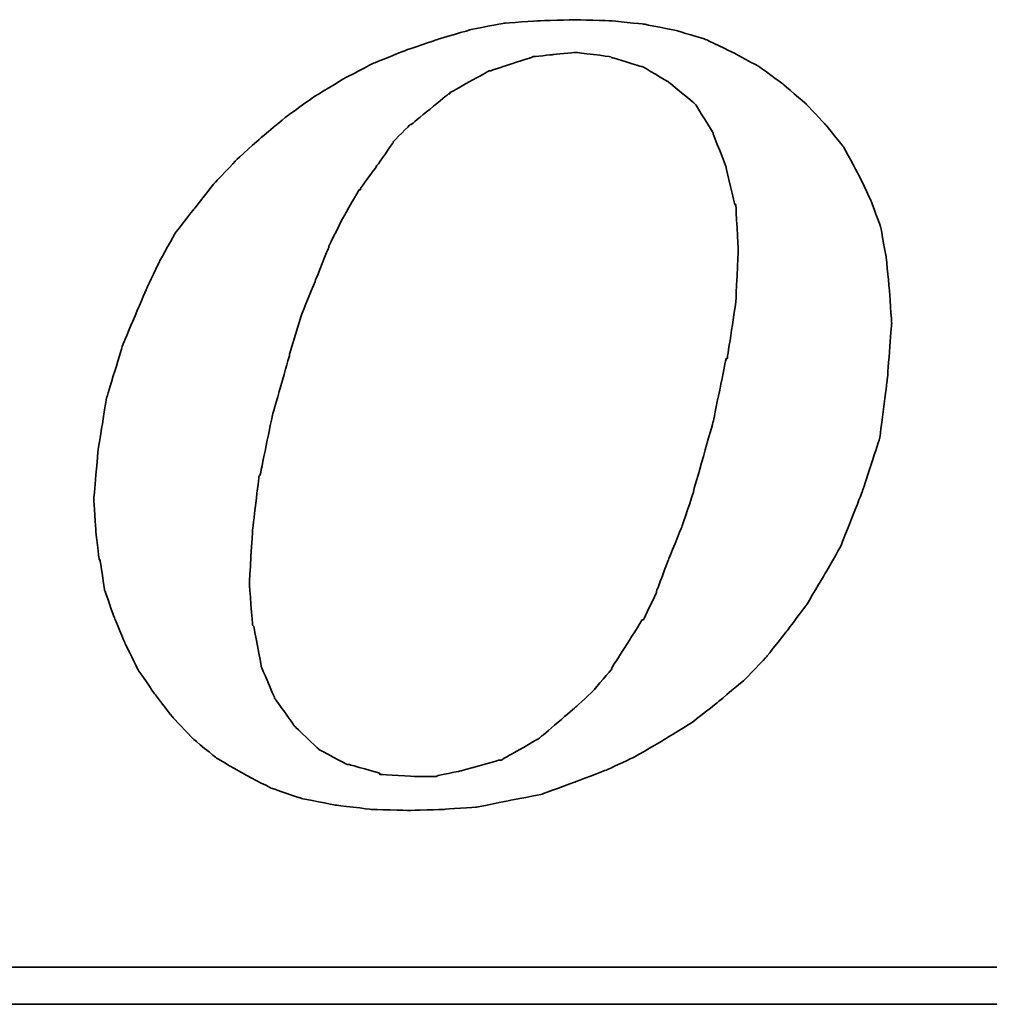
# Model space of a CAD drawing. Header units: millimetres. Extents: x 467 to 831, y 501 to 636.
# Tile 34 of 54: x 738.74 to 744.59, y 541.05 to 546.99. Entities that reach past the tile are written whole.
import ezdxf

# ---------------------------------------------------------------- set-up
doc = ezdxf.new("R2010")
doc.units = ezdxf.units.MM
doc.layers.add('DIM', color=4, linetype='CONTINUOUS')
doc.layers.add('layer 1', color=7, linetype='CONTINUOUS')

# ---------------------------------------------------------------- blocks, each defined once
blk = doc.blocks.new('TBI MOTION logo(完整正式版)')
at = {"layer": 'layer 1', "color": 22, "lineweight": 35}
for points, knots in [([(-11.34375, -6.98375), (-11.34375, -6.98375), (-10.91375, -7.43875), (-10.91375, -7.43875), (-10.91375, -7.43875), (-10.91375, -7.43875), (-10.38625, -7.87125), (-10.38625, -7.87125), (-10.38625, -7.87125), (-10.38625, -7.87125), (-9.81125, -8.20375), (-9.81125, -8.20375), (-9.81125, -8.20375), (-9.81125, -8.20375), (-9.21125, -8.51875), (-9.21125, -8.51875), (-9.21125, -8.51875), (-9.21125, -8.51875), (-8.51625, -8.75875), (-8.51625, -8.75875), (-8.51625, -8.75875), (-8.51625, -8.75875), (-7.77125, -8.90375), (-7.77125, -8.90375), (-7.77125, -8.90375), (-7.77125, -8.90375), (-6.97875, -8.99875), (-6.97875, -8.99875), (-6.97875, -8.99875), (-6.97875, -8.99875), (-6.14125, -9.02375), (-6.14125, -9.02375), (-6.14125, -9.02375), (-6.14125, -9.02375), (-5.37125, -8.99875), (-5.37125, -8.99875), (-5.37125, -8.99875), (-5.37125, -8.99875), (-4.65375, -8.94875), (-4.65375, -8.94875), (-4.65375, -8.94875), (-4.65375, -8.94875), (-3.93375, -8.80625), (-3.93375, -8.80625), (-3.93375, -8.80625), (-3.93375, -8.80625), (-3.21375, -8.66375), (-3.21375, -8.66375), (-3.21375, -8.66375), (-3.21375, -8.66375), (-2.49375, -8.39875), (-2.49375, -8.39875), (-2.49375, -8.39875), (-2.49375, -8.39875), (-1.79875, -8.13375), (-1.79875, -8.13375), (-1.79875, -8.13375), (-1.79875, -8.13375), (-1.17375, -7.84375), (-1.17375, -7.84375), (-1.17375, -7.84375), (-1.17375, -7.84375), (-0.52375, -7.46375), (-0.52375, -7.46375), (-0.52375, -7.46375), (-0.52375, -7.46375), (0.10124, -7.07875), (0.10124, -7.07875), (0.10124, -7.07875), (0.10124, -7.07875), (0.67625, -6.62375), (0.67625, -6.62375), (0.67625, -6.62375), (0.67625, -6.62375), (1.24874, -6.14375), (1.24874, -6.14375), (1.24874, -6.14375), (1.24874, -6.14375), (1.72874, -5.64125), (1.72874, -5.64125), (1.72874, -5.64125), (1.72874, -5.64125), (2.18624, -5.06375), (2.18624, -5.06375), (2.18624, -5.06375), (2.18624, -5.06375), (2.61625, -4.48874), (2.61625, -4.48874), (2.61625, -4.48874), (2.61625, -4.48874), (3.00125, -3.83874), (3.00125, -3.83874), (3.00125, -3.83874), (3.00125, -3.83874), (3.36124, -3.21374), (3.36124, -3.21374), (3.36124, -3.21374), (3.36124, -3.21374), (3.84374, -1.99125), (3.84374, -1.99125), (3.84374, -1.99125), (3.84374, -1.99125), (4.22625, -0.81875), (4.22625, -0.81875), (4.22625, -0.81875), (4.22625, -0.81875), (4.39125, 0.45624), (4.39125, 0.45624), (4.39125, 0.45624), (4.39125, 0.45624), (4.48874, 1.70124), (4.48874, 1.70124), (4.48874, 1.70124), (4.48874, 1.70124), (4.43874, 2.44625), (4.43874, 2.44625), (4.43874, 2.44625), (4.43874, 2.44625), (4.36874, 3.14125), (4.36874, 3.14125), (4.36874, 3.14125), (4.36874, 3.14125), (4.25125, 3.81125), (4.25125, 3.81125), (4.25125, 3.81125), (4.25125, 3.81125), (4.03124, 4.41125), (4.03124, 4.41125), (4.03124, 4.41125), (4.03124, 4.41125), (3.74374, 5.01125), (3.74374, 5.01125), (3.74374, 5.01125), (3.74374, 5.01125), (3.43124, 5.58875), (3.43124, 5.58875), (3.43124, 5.58875), (3.43124, 5.58875), (3.02625, 6.09125), (3.02625, 6.09125), (3.02625, 6.09125), (3.02625, 6.09125), (2.59374, 6.54875), (2.59374, 6.54875), (2.59374, 6.54875), (2.59374, 6.54875), (2.09124, 6.98125), (2.09124, 6.98125), (2.09124, 6.98125), (2.09124, 6.98125), (1.56124, 7.36625), (1.56124, 7.36625), (1.56124, 7.36625), (1.56124, 7.36625), (0.98624, 7.67625), (0.98624, 7.67625), (0.98624, 7.67625), (0.98624, 7.67625), (0.38624, 7.96375), (0.38624, 7.96375), (0.38624, 7.96375), (0.38624, 7.96375), (-0.25875, 8.15625), (-0.25875, 8.15625), (-0.25875, 8.15625), (-0.25875, 8.15625), (-0.98125, 8.30125), (-0.98125, 8.30125), (-0.98125, 8.30125), (-0.98125, 8.30125), (-1.70124, 8.37125), (-1.70124, 8.37125), (-1.70124, 8.37125), (-1.70124, 8.37125), (-2.49375, 8.39624), (-2.49375, 8.39624), (-2.49375, 8.39624), (-2.49375, 8.39624), (-3.28625, 8.37125), (-3.28625, 8.37125), (-3.28625, 8.37125), (-3.28625, 8.37125), (-4.05125, 8.32125), (-4.05125, 8.32125), (-4.05125, 8.32125), (-4.05125, 8.32125), (-4.77375, 8.18125), (-4.77375, 8.18125), (-4.77375, 8.18125), (-4.77375, 8.18125), (-5.51625, 7.96375), (-5.51625, 7.96375), (-5.51625, 7.96375), (-5.51625, 7.96375), (-6.21125, 7.72625), (-6.21125, 7.72625), (-6.21125, 7.72625), (-6.21125, 7.72625), (-6.92875, 7.43625), (-6.92875, 7.43625), (-6.92875, 7.43625), (-6.92875, 7.43625), (-7.57875, 7.10125), (-7.57875, 7.10125), (-7.57875, 7.10125), (-7.57875, 7.10125), (-8.24875, 6.69125), (-8.24875, 6.69125), (-8.24875, 6.69125), (-8.24875, 6.69125), (-8.84875, 6.26125), (-8.84875, 6.26125), (-8.84875, 6.26125), (-8.84875, 6.26125), (-9.42625, 5.78125), (-9.42625, 5.78125), (-9.42625, 5.78125), (-9.42625, 5.78125), (-9.95375, 5.30125), (-9.95375, 5.30125), (-9.95375, 5.30125), (-9.95375, 5.30125), (-10.43375, 4.79624), (-10.43375, 4.79624), (-10.43375, 4.79624), (-10.43375, 4.79624), (-10.88875, 4.22125), (-10.88875, 4.22125), (-10.88875, 4.22125), (-10.88875, 4.22125), (-11.29875, 3.69375), (-11.29875, 3.69375), (-11.29875, 3.69375), (-11.29875, 3.69375), (-11.63375, 3.09125), (-11.63375, 3.09125), (-11.63375, 3.09125), (-11.63375, 3.09125), (-11.91875, 2.49625), (-11.91875, 2.49625), (-11.91875, 2.49625), (-11.91875, 2.49625), (-12.44875, 1.24625), (-12.44875, 1.24625), (-12.44875, 1.24625), (-12.44875, 1.24625), (-12.80875, 0.06874), (-12.80875, 0.06874), (-12.80875, 0.06874), (-12.80875, 0.06874), (-12.99875, -1.07875), (-12.99875, -1.07875), (-12.99875, -1.07875), (-12.99875, -1.07875), (-13.09375, -2.18375), (-13.09375, -2.18375), (-13.09375, -2.18375), (-13.09375, -2.18375), (-13.04875, -2.85375), (-13.04875, -2.85375), (-13.04875, -2.85375), (-13.04875, -2.85375), (-12.97375, -3.50375), (-12.97375, -3.50375), (-12.97375, -3.50375), (-12.97375, -3.50375), (-12.95375, -3.50375), (-12.95375, -3.50375), (-12.95375, -3.50375), (-12.95375, -3.50375), (-12.85375, -4.17375), (-12.85375, -4.17375), (-12.85375, -4.17375), (-12.85375, -4.17375), (-12.63875, -4.77624), (-12.63875, -4.77624), (-12.63875, -4.77624), (-12.63875, -4.77624), (-12.39875, -5.35125), (-12.39875, -5.35125), (-12.39875, -5.35125), (-12.39875, -5.35125), (-12.11375, -5.92875), (-12.11375, -5.92875), (-12.11375, -5.92875), (-12.11375, -5.92875), (-11.75375, -6.45375), (-11.75375, -6.45375), (-11.75375, -6.45375), (-11.75375, -6.45375), (-11.34375, -6.98375), (-11.34375, -6.98375)], [0, 0, 0, 0, 0.01369863, 0.01369863, 0.01369863, 0.01369864, 0.02739726, 0.02739726, 0.02739726, 0.02739727, 0.04109589, 0.04109589, 0.04109589, 0.0410959, 0.05479452, 0.05479452, 0.05479452, 0.05479453, 0.06849315, 0.06849315, 0.06849315, 0.06849316, 0.08219178, 0.08219178, 0.08219178, 0.08219179, 0.09589041, 0.09589041, 0.09589041, 0.09589042, 0.10958904, 0.10958904, 0.10958904, 0.10958905, 0.12328767, 0.12328767, 0.12328767, 0.12328768, 0.1369863, 0.1369863, 0.1369863, 0.13698631, 0.15068493, 0.15068493, 0.15068493, 0.15068494, 0.16438356, 0.16438356, 0.16438356, 0.16438357, 0.17808219, 0.17808219, 0.17808219, 0.1780822, 0.19178082, 0.19178082, 0.19178082, 0.19178083, 0.20547945, 0.20547945, 0.20547945, 0.20547946, 0.21917808, 0.21917808, 0.21917808, 0.21917809, 0.23287671, 0.23287671, 0.23287671, 0.23287672, 0.24657534, 0.24657534, 0.24657534, 0.24657535, 0.26027397, 0.26027397, 0.26027397, 0.26027398, 0.2739726, 0.2739726, 0.2739726, 0.27397261, 0.28767123, 0.28767123, 0.28767123, 0.28767124, 0.30136986, 0.30136986, 0.30136986, 0.30136987, 0.31506849, 0.31506849, 0.31506849, 0.3150685, 0.32876712, 0.32876712, 0.32876712, 0.32876713, 0.34246575, 0.34246575, 0.34246575, 0.34246576, 0.35616438, 0.35616438, 0.35616438, 0.35616439, 0.36986301, 0.36986301, 0.36986301, 0.36986302, 0.38356164, 0.38356164, 0.38356164, 0.38356165, 0.39726027, 0.39726027, 0.39726027, 0.39726028, 0.4109589, 0.4109589, 0.4109589, 0.41095891, 0.42465753, 0.42465753, 0.42465753, 0.42465754, 0.43835616, 0.43835616, 0.43835616, 0.43835617, 0.45205479, 0.45205479, 0.45205479, 0.4520548, 0.46575342, 0.46575342, 0.46575342, 0.46575343, 0.47945205, 0.47945205, 0.47945205, 0.47945206, 0.49315068, 0.49315068, 0.49315068, 0.49315069, 0.50684932, 0.50684932, 0.50684932, 0.50684933, 0.52054795, 0.52054795, 0.52054795, 0.52054796, 0.53424658, 0.53424658, 0.53424658, 0.53424659, 0.54794521, 0.54794521, 0.54794521, 0.54794522, 0.56164384, 0.56164384, 0.56164384, 0.56164385, 0.57534247, 0.57534247, 0.57534247, 0.57534248, 0.5890411, 0.5890411, 0.5890411, 0.58904111, 0.60273973, 0.60273973, 0.60273973, 0.60273974, 0.61643836, 0.61643836, 0.61643836, 0.61643837, 0.63013699, 0.63013699, 0.63013699, 0.630137, 0.64383562, 0.64383562, 0.64383562, 0.64383563, 0.65753425, 0.65753425, 0.65753425, 0.65753426, 0.67123288, 0.67123288, 0.67123288, 0.67123289, 0.68493151, 0.68493151, 0.68493151, 0.68493152, 0.69863014, 0.69863014, 0.69863014, 0.69863015, 0.71232877, 0.71232877, 0.71232877, 0.71232878, 0.7260274, 0.7260274, 0.7260274, 0.72602741, 0.73972603, 0.73972603, 0.73972603, 0.73972604, 0.75342466, 0.75342466, 0.75342466, 0.75342467, 0.76712329, 0.76712329, 0.76712329, 0.7671233, 0.78082192, 0.78082192, 0.78082192, 0.78082193, 0.79452055, 0.79452055, 0.79452055, 0.79452056, 0.80821918, 0.80821918, 0.80821918, 0.80821919, 0.82191781, 0.82191781, 0.82191781, 0.82191782, 0.83561644, 0.83561644, 0.83561644, 0.83561645, 0.84931507, 0.84931507, 0.84931507, 0.84931508, 0.8630137, 0.8630137, 0.8630137, 0.86301371, 0.87671233, 0.87671233, 0.87671233, 0.87671234, 0.89041096, 0.89041096, 0.89041096, 0.89041097, 0.90410959, 0.90410959, 0.90410959, 0.9041096, 0.91780822, 0.91780822, 0.91780822, 0.91780823, 0.93150685, 0.93150685, 0.93150685, 0.93150686, 0.94520548, 0.94520548, 0.94520548, 0.94520549, 0.95890411, 0.95890411, 0.95890411, 0.95890412, 0.97260274, 0.97260274, 0.97260274, 0.97260275, 0.98630137, 0.98630137, 0.98630137, 0.98630138, 1, 1, 1, 1]), ([(-8.77875, 1.03124), (-8.77875, 1.03124), (-8.51625, 1.89625), (-8.51625, 1.89625), (-8.51625, 1.89625), (-8.51625, 1.89625), (-8.20375, 2.66375), (-8.20375, 2.66375), (-8.20375, 2.66375), (-8.20375, 2.66375), (-7.91625, 3.38125), (-7.91625, 3.38125), (-7.91625, 3.38125), (-7.91625, 3.38125), (-7.91625, 3.40624), (-7.91625, 3.40624), (-7.91625, 3.40624), (-7.91625, 3.40624), (-7.57875, 4.07624), (-7.57875, 4.07624), (-7.57875, 4.07624), (-7.57875, 4.07624), (-7.24375, 4.65125), (-7.24375, 4.65125), (-7.24375, 4.65125), (-7.24375, 4.65125), (-7.21875, 4.65125), (-7.21875, 4.65125), (-7.21875, 4.65125), (-7.21875, 4.65125), (-7.21875, 4.67624), (-7.21875, 4.67624), (-7.21875, 4.67624), (-7.21875, 4.67624), (-6.83625, 5.20375), (-6.83625, 5.20375), (-6.83625, 5.20375), (-6.83625, 5.20375), (-6.49875, 5.68625), (-6.49875, 5.68625), (-6.49875, 5.68625), (-6.49875, 5.68625), (-6.49875, 5.70625), (-6.49875, 5.70625), (-6.49875, 5.70625), (-6.49875, 5.70625), (-6.11625, 6.09125), (-6.11625, 6.09125), (-6.11625, 6.09125), (-6.11625, 6.09125), (-6.09125, 6.09125), (-6.09125, 6.09125), (-6.09125, 6.09125), (-6.09125, 6.09125), (-5.27375, 6.76625), (-5.27375, 6.76625), (-5.27375, 6.76625), (-5.27375, 6.76625), (-5.24875, 6.76625), (-5.24875, 6.76625), (-5.24875, 6.76625), (-5.24875, 6.76625), (-5.24875, 6.78625), (-5.24875, 6.78625), (-5.24875, 6.78625), (-5.24875, 6.78625), (-4.38875, 7.26624), (-4.38875, 7.26624), (-4.38875, 7.26624), (-4.38875, 7.26624), (-4.36125, 7.26624), (-4.36125, 7.26624), (-4.36125, 7.26624), (-4.36125, 7.26624), (-3.93375, 7.41125), (-3.93375, 7.41125), (-3.93375, 7.41125), (-3.93375, 7.41125), (-3.47375, 7.55625), (-3.47375, 7.55625), (-3.47375, 7.55625), (-3.47375, 7.55625), (-3.45375, 7.55625), (-3.45375, 7.55625), (-3.45375, 7.55625), (-3.45375, 7.55625), (-3.42875, 7.58124), (-3.42875, 7.58124), (-3.42875, 7.58124), (-3.42875, 7.58124), (-2.97375, 7.62625), (-2.97375, 7.62625), (-2.97375, 7.62625), (-2.97375, 7.62625), (-2.49375, 7.67625), (-2.49375, 7.67625), (-2.49375, 7.67625), (-2.49375, 7.67625), (-2.46875, 7.67625), (-2.46875, 7.67625), (-2.46875, 7.67625), (-2.46875, 7.67625), (-1.70124, 7.58124), (-1.70124, 7.58124), (-1.70124, 7.58124), (-1.70124, 7.58124), (-1.67875, 7.55625), (-1.67875, 7.55625), (-1.67875, 7.55625), (-1.67875, 7.55625), (-1.65375, 7.55625), (-1.65375, 7.55625), (-1.65375, 7.55625), (-1.65375, 7.55625), (-1.03125, 7.36625), (-1.03125, 7.36625), (-1.03125, 7.36625), (-1.03125, 7.36625), (-1.00625, 7.36625), (-1.00625, 7.36625), (-1.00625, 7.36625), (-1.00625, 7.36625), (-0.43124, 7.02624), (-0.43124, 7.02624), (-0.43124, 7.02624), (-0.43124, 7.02624), (-0.40625, 7.00624), (-0.40625, 7.00624), (-0.40625, 7.00624), (-0.40625, 7.00624), (0.12124, 6.57124), (0.12124, 6.57124), (0.12124, 6.57124), (0.12124, 6.57124), (0.14624, 6.54875), (0.14624, 6.54875), (0.14624, 6.54875), (0.14624, 6.54875), (0.17124, 6.52375), (0.17124, 6.52375), (0.17124, 6.52375), (0.17124, 6.52375), (0.55625, 5.89875), (0.55625, 5.89875), (0.55625, 5.89875), (0.55625, 5.89875), (0.55625, 5.87625), (0.55625, 5.87625), (0.55625, 5.87625), (0.55625, 5.87625), (0.84124, 5.15625), (0.84124, 5.15625), (0.84124, 5.15625), (0.84124, 5.15625), (0.84124, 5.13125), (0.84124, 5.13125), (0.84124, 5.13125), (0.84124, 5.13125), (1.03624, 4.31875), (1.03624, 4.31875), (1.03624, 4.31875), (1.03624, 4.31875), (1.05624, 4.31875), (1.05624, 4.31875), (1.05624, 4.31875), (1.05624, 4.31875), (1.05624, 4.29125), (1.05624, 4.29125), (1.05624, 4.29125), (1.05624, 4.29125), (1.10625, 3.33125), (1.10625, 3.33125), (1.10625, 3.33125), (1.10625, 3.33125), (1.10625, 3.30875), (1.10625, 3.30875), (1.10625, 3.30875), (1.10625, 3.30875), (1.05624, 2.20624), (1.05624, 2.20624), (1.05624, 2.20624), (1.05624, 2.20624), (1.05624, 2.18124), (1.05624, 2.18124), (1.05624, 2.18124), (1.05624, 2.18124), (0.86624, 0.93624), (0.86624, 0.93624), (0.86624, 0.93624), (0.86624, 0.93624), (0.84124, 0.93624), (0.84124, 0.93624), (0.84124, 0.93624), (0.84124, 0.93624), (0.55625, -0.45874), (0.55625, -0.45874), (0.55625, -0.45874), (0.55625, -0.45874), (0.12124, -1.99125), (0.12124, -1.99125), (0.12124, -1.99125), (0.12124, -1.99125), (0.12124, -2.01874), (0.12124, -2.01874), (0.12124, -2.01874), (0.12124, -2.01874), (-0.13874, -2.78375), (-0.13874, -2.78375), (-0.13874, -2.78375), (-0.13874, -2.78375), (-0.43124, -3.50375), (-0.43124, -3.50375), (-0.43124, -3.50375), (-0.43124, -3.50375), (-0.69375, -4.19875), (-0.69375, -4.19875), (-0.69375, -4.19875), (-0.69375, -4.19875), (-0.69375, -4.22375), (-0.69375, -4.22375), (-0.69375, -4.22375), (-0.69375, -4.22375), (-0.98125, -4.82374), (-0.98125, -4.82374), (-0.98125, -4.82374), (-0.98125, -4.82374), (-1.00625, -4.82374), (-1.00625, -4.82374), (-1.00625, -4.82374), (-1.00625, -4.82374), (-1.33875, -5.35125), (-1.33875, -5.35125), (-1.33875, -5.35125), (-1.33875, -5.35125), (-1.67875, -5.87875), (-1.67875, -5.87875), (-1.67875, -5.87875), (-1.67875, -5.87875), (-1.67875, -5.90375), (-1.67875, -5.90375), (-1.67875, -5.90375), (-1.67875, -5.90375), (-2.05875, -6.35875), (-2.05875, -6.35875), (-2.05875, -6.35875), (-2.05875, -6.35875), (-2.08375, -6.38375), (-2.08375, -6.38375), (-2.08375, -6.38375), (-2.08375, -6.38375), (-2.46875, -6.74375), (-2.46875, -6.74375), (-2.46875, -6.74375), (-2.46875, -6.74375), (-3.25875, -7.41625), (-3.25875, -7.41625), (-3.25875, -7.41625), (-3.25875, -7.41625), (-3.28625, -7.43875), (-3.28625, -7.43875), (-3.28625, -7.43875), (-3.28625, -7.43875), (-4.12375, -7.91875), (-4.12375, -7.91875), (-4.12375, -7.91875), (-4.12375, -7.91875), (-4.14875, -7.91875), (-4.14875, -7.91875), (-4.14875, -7.91875), (-4.14875, -7.91875), (-4.17125, -7.91875), (-4.17125, -7.91875), (-4.17125, -7.91875), (-4.17125, -7.91875), (-5.03375, -8.15875), (-5.03375, -8.15875), (-5.03375, -8.15875), (-5.03375, -8.15875), (-5.51625, -8.25625), (-5.51625, -8.25625), (-5.51625, -8.25625), (-5.51625, -8.25625), (-5.54125, -8.27875), (-5.54125, -8.27875), (-5.54125, -8.27875), (-5.54125, -8.27875), (-5.56375, -8.27875), (-5.56375, -8.27875), (-5.56375, -8.27875), (-5.56375, -8.27875), (-5.99625, -8.27875), (-5.99625, -8.27875), (-5.99625, -8.27875), (-5.99625, -8.27875), (-6.76375, -8.23125), (-6.76375, -8.23125), (-6.76375, -8.23125), (-6.76375, -8.23125), (-6.78875, -8.23125), (-6.78875, -8.23125), (-6.78875, -8.23125), (-6.78875, -8.23125), (-6.78875, -8.20375), (-6.78875, -8.20375), (-6.78875, -8.20375), (-6.78875, -8.20375), (-7.45875, -8.01375), (-7.45875, -8.01375), (-7.45875, -8.01375), (-7.45875, -8.01375), (-7.48375, -8.01375), (-7.48375, -8.01375), (-7.48375, -8.01375), (-7.48375, -8.01375), (-7.50875, -8.01375), (-7.50875, -8.01375), (-7.50875, -8.01375), (-7.50875, -8.01375), (-8.13125, -7.67875), (-8.13125, -7.67875), (-8.13125, -7.67875), (-8.13125, -7.67875), (-8.15625, -7.65375), (-8.15625, -7.65375), (-8.15625, -7.65375), (-8.15625, -7.65375), (-8.65875, -7.17375), (-8.65875, -7.17375), (-8.65875, -7.17375), (-8.65875, -7.17375), (-8.68375, -7.14875), (-8.68375, -7.14875), (-8.68375, -7.14875), (-8.68375, -7.14875), (-9.08875, -6.57375), (-9.08875, -6.57375), (-9.08875, -6.57375), (-9.08875, -6.57375), (-9.11375, -6.54875), (-9.11375, -6.54875), (-9.11375, -6.54875), (-9.11375, -6.54875), (-9.11375, -6.52875), (-9.11375, -6.52875), (-9.11375, -6.52875), (-9.11375, -6.52875), (-9.40375, -5.85375), (-9.40375, -5.85375), (-9.40375, -5.85375), (-9.40375, -5.85375), (-9.40375, -5.82875), (-9.40375, -5.82875), (-9.40375, -5.82875), (-9.40375, -5.82875), (-9.56875, -4.96875), (-9.56875, -4.96875), (-9.56875, -4.96875), (-9.56875, -4.96875), (-9.59375, -4.94375), (-9.59375, -4.94375), (-9.59375, -4.94375), (-9.59375, -4.94375), (-9.66375, -4.03375), (-9.66375, -4.03375), (-9.66375, -4.03375), (-9.66375, -4.03375), (-9.66375, -4.00875), (-9.66375, -4.00875), (-9.66375, -4.00875), (-9.66375, -4.00875), (-9.59375, -2.85375), (-9.59375, -2.85375), (-9.59375, -2.85375), (-9.59375, -2.85375), (-9.45125, -1.65875), (-9.45125, -1.65875), (-9.45125, -1.65875), (-9.45125, -1.65875), (-9.42625, -1.63375), (-9.42625, -1.63375), (-9.42625, -1.63375), (-9.42625, -1.63375), (-9.16125, -0.33875), (-9.16125, -0.33875), (-9.16125, -0.33875), (-9.16125, -0.33875), (-8.77875, 1.00624), (-8.77875, 1.00624), (-8.77875, 1.00624), (-8.77875, 1.00624), (-8.77875, 1.03124), (-8.77875, 1.03124)], [0, 0, 0, 0, 0.01020408, 0.01020408, 0.01020408, 0.01020409, 0.02040816, 0.02040816, 0.02040816, 0.02040817, 0.03061224, 0.03061224, 0.03061224, 0.03061225, 0.04081633, 0.04081633, 0.04081633, 0.04081634, 0.05102041, 0.05102041, 0.05102041, 0.05102042, 0.06122449, 0.06122449, 0.06122449, 0.0612245, 0.07142857, 0.07142857, 0.07142857, 0.07142858, 0.08163265, 0.08163265, 0.08163265, 0.08163266, 0.09183673, 0.09183673, 0.09183673, 0.09183674, 0.10204082, 0.10204082, 0.10204082, 0.10204083, 0.1122449, 0.1122449, 0.1122449, 0.11224491, 0.12244898, 0.12244898, 0.12244898, 0.12244899, 0.13265306, 0.13265306, 0.13265306, 0.13265307, 0.14285714, 0.14285714, 0.14285714, 0.14285715, 0.15306122, 0.15306122, 0.15306122, 0.15306123, 0.16326531, 0.16326531, 0.16326531, 0.16326532, 0.17346939, 0.17346939, 0.17346939, 0.1734694, 0.18367347, 0.18367347, 0.18367347, 0.18367348, 0.19387755, 0.19387755, 0.19387755, 0.19387756, 0.20408163, 0.20408163, 0.20408163, 0.20408164, 0.21428571, 0.21428571, 0.21428571, 0.21428572, 0.2244898, 0.2244898, 0.2244898, 0.22448981, 0.23469388, 0.23469388, 0.23469388, 0.23469389, 0.24489796, 0.24489796, 0.24489796, 0.24489797, 0.25510204, 0.25510204, 0.25510204, 0.25510205, 0.26530612, 0.26530612, 0.26530612, 0.26530613, 0.2755102, 0.2755102, 0.2755102, 0.27551021, 0.28571429, 0.28571429, 0.28571429, 0.2857143, 0.29591837, 0.29591837, 0.29591837, 0.29591838, 0.30612245, 0.30612245, 0.30612245, 0.30612246, 0.31632653, 0.31632653, 0.31632653, 0.31632654, 0.32653061, 0.32653061, 0.32653061, 0.32653062, 0.33673469, 0.33673469, 0.33673469, 0.3367347, 0.34693878, 0.34693878, 0.34693878, 0.34693879, 0.35714286, 0.35714286, 0.35714286, 0.35714287, 0.36734694, 0.36734694, 0.36734694, 0.36734695, 0.37755102, 0.37755102, 0.37755102, 0.37755103, 0.3877551, 0.3877551, 0.3877551, 0.38775511, 0.39795918, 0.39795918, 0.39795918, 0.39795919, 0.40816327, 0.40816327, 0.40816327, 0.40816328, 0.41836735, 0.41836735, 0.41836735, 0.41836736, 0.42857143, 0.42857143, 0.42857143, 0.42857144, 0.43877551, 0.43877551, 0.43877551, 0.43877552, 0.44897959, 0.44897959, 0.44897959, 0.4489796, 0.45918367, 0.45918367, 0.45918367, 0.45918368, 0.46938776, 0.46938776, 0.46938776, 0.46938777, 0.47959184, 0.47959184, 0.47959184, 0.47959185, 0.48979592, 0.48979592, 0.48979592, 0.48979593, 0.5, 0.5, 0.5, 0.50000001, 0.51020408, 0.51020408, 0.51020408, 0.51020409, 0.52040816, 0.52040816, 0.52040816, 0.52040817, 0.53061224, 0.53061224, 0.53061224, 0.53061225, 0.54081633, 0.54081633, 0.54081633, 0.54081634, 0.55102041, 0.55102041, 0.55102041, 0.55102042, 0.56122449, 0.56122449, 0.56122449, 0.5612245, 0.57142857, 0.57142857, 0.57142857, 0.57142858, 0.58163265, 0.58163265, 0.58163265, 0.58163266, 0.59183673, 0.59183673, 0.59183673, 0.59183674, 0.60204082, 0.60204082, 0.60204082, 0.60204083, 0.6122449, 0.6122449, 0.6122449, 0.61224491, 0.62244898, 0.62244898, 0.62244898, 0.62244899, 0.63265306, 0.63265306, 0.63265306, 0.63265307, 0.64285714, 0.64285714, 0.64285714, 0.64285715, 0.65306122, 0.65306122, 0.65306122, 0.65306123, 0.66326531, 0.66326531, 0.66326531, 0.66326532, 0.67346939, 0.67346939, 0.67346939, 0.6734694, 0.68367347, 0.68367347, 0.68367347, 0.68367348, 0.69387755, 0.69387755, 0.69387755, 0.69387756, 0.70408163, 0.70408163, 0.70408163, 0.70408164, 0.71428571, 0.71428571, 0.71428571, 0.71428572, 0.7244898, 0.7244898, 0.7244898, 0.72448981, 0.73469388, 0.73469388, 0.73469388, 0.73469389, 0.74489796, 0.74489796, 0.74489796, 0.74489797, 0.75510204, 0.75510204, 0.75510204, 0.75510205, 0.76530612, 0.76530612, 0.76530612, 0.76530613, 0.7755102, 0.7755102, 0.7755102, 0.77551021, 0.78571429, 0.78571429, 0.78571429, 0.7857143, 0.79591837, 0.79591837, 0.79591837, 0.79591838, 0.80612245, 0.80612245, 0.80612245, 0.80612246, 0.81632653, 0.81632653, 0.81632653, 0.81632654, 0.82653061, 0.82653061, 0.82653061, 0.82653062, 0.83673469, 0.83673469, 0.83673469, 0.8367347, 0.84693878, 0.84693878, 0.84693878, 0.84693879, 0.85714286, 0.85714286, 0.85714286, 0.85714287, 0.86734694, 0.86734694, 0.86734694, 0.86734695, 0.87755102, 0.87755102, 0.87755102, 0.87755103, 0.8877551, 0.8877551, 0.8877551, 0.88775511, 0.89795918, 0.89795918, 0.89795918, 0.89795919, 0.90816327, 0.90816327, 0.90816327, 0.90816328, 0.91836735, 0.91836735, 0.91836735, 0.91836736, 0.92857143, 0.92857143, 0.92857143, 0.92857144, 0.93877551, 0.93877551, 0.93877551, 0.93877552, 0.94897959, 0.94897959, 0.94897959, 0.9489796, 0.95918367, 0.95918367, 0.95918367, 0.95918368, 0.96938776, 0.96938776, 0.96938776, 0.96938777, 0.97959184, 0.97959184, 0.97959184, 0.97959185, 0.98979592, 0.98979592, 0.98979592, 0.98979593, 1, 1, 1, 1]), ([(75.90875, -9.47875), (75.90875, -9.47875), (75.90875, -12.28625), (75.90875, -12.28625), (75.90875, -12.28625), (75.90875, -12.28625), (75.90875, -12.47875), (75.90875, -12.47875), (75.90875, -12.47875), (75.90875, -12.47875), (75.71625, -12.47875), (75.71625, -12.47875), (75.71625, -12.47875), (75.71625, -12.47875), (-88.32875, -12.47875), (-88.32875, -12.47875), (-88.32875, -12.47875), (-88.32875, -12.47875), (-88.32875, -13.29375), (-88.32875, -13.29375), (-88.32875, -13.29375), (-88.32875, -13.29375), (82.89125, -13.29375), (82.89125, -13.29375), (82.89125, -13.29375), (82.89125, -13.29375), (75.90875, -9.47875), (75.90875, -9.47875)], [0, 0, 0, 0, 0.14285714, 0.14285714, 0.14285714, 0.14285715, 0.28571429, 0.28571429, 0.28571429, 0.2857143, 0.42857143, 0.42857143, 0.42857143, 0.42857144, 0.57142857, 0.57142857, 0.57142857, 0.57142858, 0.71428571, 0.71428571, 0.71428571, 0.71428572, 0.85714286, 0.85714286, 0.85714286, 0.85714287, 1, 1, 1, 1])]:
    blk.add_open_spline(points, degree=3, knots=knots, dxfattribs=at)

msp = doc.modelspace()

# ---------------------------------------------------------------- block references
at = {"layer": 'DIM', "color": 7, "xscale": 0.2736514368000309, "yscale": 0.2736514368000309, "zscale": 0.2736514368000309}
msp.add_blockref('TBI MOTION logo(完整正式版)', (742.7691, 544.6927), dxfattribs=at)

doc.saveas('drawing.dxf')
